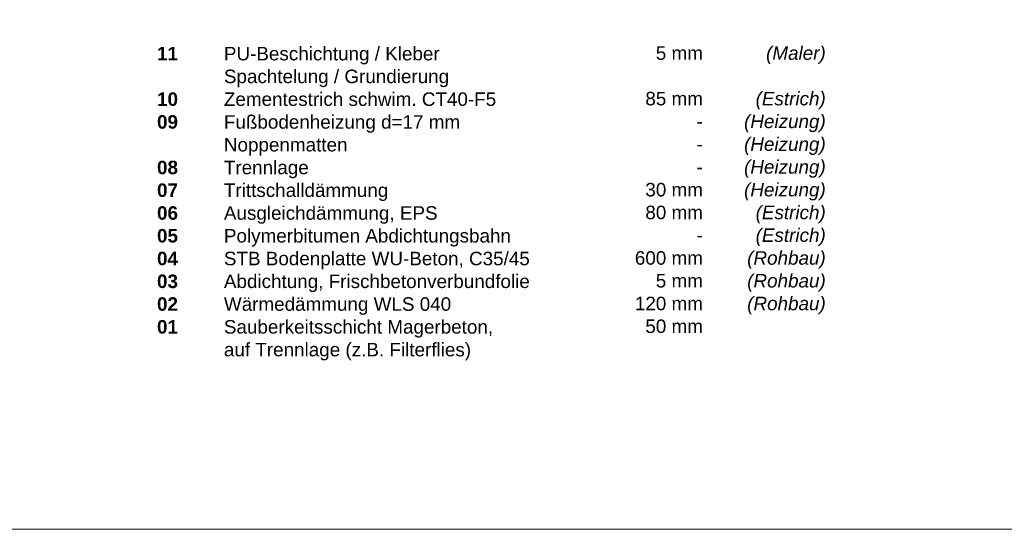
# Model space of a CAD drawing. Header units: metres. Extents: x 0.4 to 30.1, y -10.7 to 8.6.
# Tile 214 of 256: x 10.123 to 11.963, y -3 to -2.048. Entities that reach past the tile are written whole.
import ezdxf

# ---------------------------------------------------------------- set-up
doc = ezdxf.new("R2010")
doc.units = ezdxf.units.M
doc.layers.add('_Bodenaufbauten 20230510 (2D)', color=7, linetype='Continuous', lineweight=9)
doc.layers.add('Keine', color=7, linetype='Continuous', lineweight=9)
doc.styles.add('Arial', font='arial.ttf')
doc.styles.add('Arial (bold)', font='arialbd.ttf')
doc.styles.add('Arial (italic)', font='ariali.ttf')

# ---------------------------------------------------------------- blocks, each defined once
blk = doc.blocks.new('Bodenaufbauten 20230510 (2D)')
at = {"layer": 'Keine', "color": 255, "flags": 128}
blk.add_lwpolyline([(10, -0.6), (12, -0.6), (12, -3), (10, -3)], close=True, dxfattribs=at)
at = {"layer": 'Keine', "color": 7, "insert": (10.3794, -2.09918), "char_height": 0.0252181, "attachment_point": 1, "line_spacing_factor": 1.011258, "style": 'Arial (bold)'}
blk.add_mtext('\\pxt4.957;11^I{\\fArial|b0|i0|c0|p0;PU-Beschichtung / Kleber\\P^ISpachtelung / Grundierung}{\\fArial|b0|i0|c0|p0;\\H1.2x;\\P}10 ^I{\\fArial|b0|i0|c0|p0;Zementestrich schwim. }{\\fArial|b0|i0|c0|p0;CT40-F5}{\\fArial|b0|i0|c0|p0;\\P}09{\\fArial|b0|i0|c0|p0; ^IFußbodenheizung d=17 mm \\P     ^INoppenmatten}{\\fArial|b0|i0|c0|p0;\\C1;\\P}08{\\fArial|b0|i0|c0|p0; ^ITrennlage\\P}07{\\fArial|b0|i0|c0|p0; ^ITrittschalldämmung\\P}06{\\fArial|b0|i0|c0|p0; ^IAusgleichdämmung, EPS\\P}05{\\fArial|b0|i0|c0|p0; ^IPolymer}{\\fArial|b0|i0|c0|p0;bitumen Abdichtungsbahn}{\\fArial|b0|i0|c0|p0;\\P}04^I{\\fArial|b0|i0|c0|p0;STB Bodenplatte WU-Beton, C35/45\\P}03{\\fArial|b0|i0|c0|p0; ^IAbdichtung, Frischbetonverbundfolie\\P}02{\\fArial|b0|i0|c0|p0; ^IWärmedämmung WLS 040\\P}01{\\fArial|b0|i0|c0|p0; ^ISauberkeitsschicht Magerbeton, \\P     ^Iauf Trennlage (z.B. Filterflies)}', dxfattribs=at)
at = {"layer": 'Keine', "color": 7, "transparency": 33554687, "char_height": 0.025218, "attachment_point": 3, "line_spacing_factor": 1.011258}
for s, insert, width, style in [('(Maler)\\P\\P(Estrich)\\P(Heizung)\\P(Heizung)\\P(Heizung)\\P(Heizung)\\P(Estrich)\\P(Estrich)\\P(Rohbau)\\P(Rohbau)\\P(Rohbau)', (11.6294, -2.09812), 0.1963866, 'Arial (italic)'), ('  5 mm\\P\\P  85 mm\\P-\\P-\\P-\\P  30 mm\\P80 mm\\P-\\P600 mm\\P5 mm\\P120 mm\\P  50 mm', (11.39978, -2.09812), 0.1510902, 'Arial')]:
    blk.add_mtext(s, dxfattribs=dict(at, insert=insert, width=width, style=style))

msp = doc.modelspace()

# ---------------------------------------------------------------- block references
at = {"layer": '_Bodenaufbauten 20230510 (2D)'}
msp.add_blockref('Bodenaufbauten 20230510 (2D)', (0, 0), dxfattribs=at)

doc.saveas('drawing.dxf')
